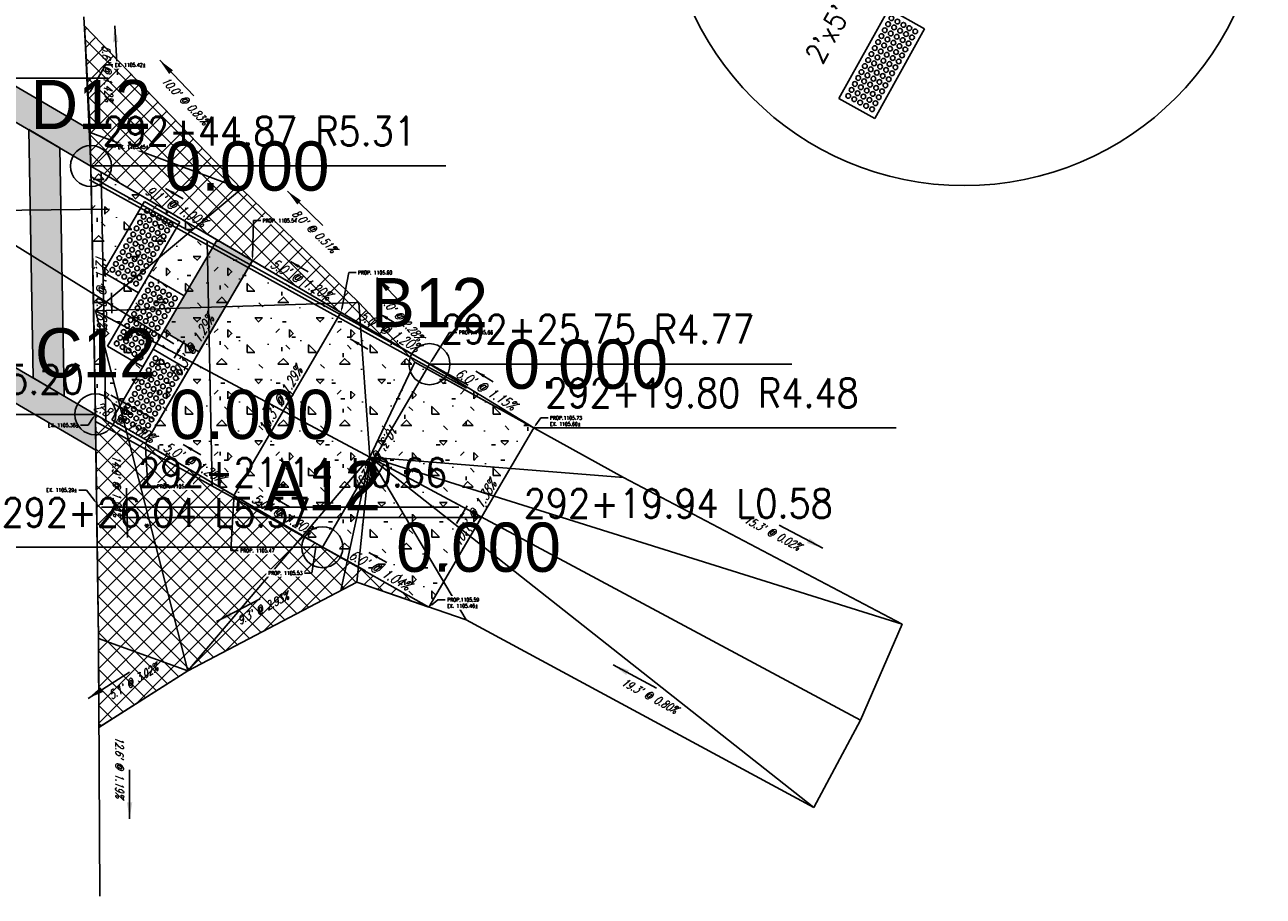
# Model space of a CAD drawing. Extents: x 167754 to 212748, y 396132 to 454338.
# Tile 68 of 150: x 197089 to 197150, y 403209 to 403252. Entities that reach past the tile are written whole.
import ezdxf
from ezdxf import colors
from ezdxf.entities.mleader import LeaderData, LeaderLine
from ezdxf.enums import TextEntityAlignment as Align
from ezdxf.math import Vec2, Vec3

# ---------------------------------------------------------------- set-up
doc = ezdxf.new("R2010")
doc.units = 0
doc.header["$MEASUREMENT"] = 0
doc.layers.get('0').update_dxf_attribs({"linetype": 'CONTINUOUS'})
for name, color, linetype, plot in [('0_3DP_MAT', 181, 'CONTINUOUS', False), ('0_EX. 3DP', 31, 'CONTINUOUS', False), ('0_QUANTITIES_PAVEMENT REMOVED', 130, 'CONTINUOUS', False), ('SC_SCRATCH-1', 7, 'CONTINUOUS', False), ('SC_SCRATCH-5', 5, 'CONTINUOUS', False)]:
    doc.layers.add(name, color=color, linetype=linetype, plot=plot)
for name, color, linetype in [('0_PNTS', 1, 'CONTINUOUS'), ('PM_P_CROSSWALK', 7, 'CONTINUOUS'), ('PM_P_STOP_LINE', 7, 'CONTINUOUS'), ('PNTDESC', 3, 'CONTINUOUS'), ('PNTELEV', 5, 'CONTINUOUS'), ('PNTNO', 7, 'CONTINUOUS'), ('PV_P_CURB', 3, 'CONTINUOUS'), ('PV_P_CURB_RAMP', 3, 'CONTINUOUS'), ('PV_P_CURB_RAMP_DOMES', 7, 'CONTINUOUS'), ('PV_P_CURB_RAMP_HATCH', 3, 'CONTINUOUS'), ('PV_P_GRADE_BREAKS', 3, 'CONTINUOUS'), ('PV_P_SAW_CUT_LINE', 110, 'CONTINUOUS'), ('SC_SCRATCH-6', 6, 'CONTINUOUS')]:
    doc.layers.add(name, color=color, linetype=linetype)
doc.styles.add('PTXT', font='TXT')
doc.styles.add('romans', font='romans.shx', dxfattribs={"width": 0.75, "oblique": 22.5})
doc.styles.get("Standard").update_dxf_attribs({"font": 'romans.shx', "width": 0.9})
doc.dimstyles.new('4P', dxfattribs={"dimscale": 4, "dimtxt": 0.14, "dimasz": 0.14, "dimexe": 0.05, "dimexo": 0.05, "dimgap": 0.05, "dimtad": 1, "dimzin": 0, "dimdsep": 46, "dimtxsty": 'romans', "dimcen": 0, "dimdle": 0.1, "dimclrd": 1, "dimclre": 1, "dimclrt": 7, "dimaunit": 1, "dimadec": 4, "dimazin": 0, "dimtfac": 1, "dimtmove": 0, "dimatfit": 2, "dimfxl": 1, "dimtvp": 1, "dimtolj": 1, "dimtzin": 0, "dimarcsym": 0})

# ---------------------------------------------------------------- blocks, each defined once
blk = doc.blocks.new('DOMES_5FT')
for p, q in [((-0.07, 2.499), (-2.069, 2.443)), ((-2.069, 2.443), (-1.929, -2.555)), ((0.07, -2.499), (-0.07, 2.499)), ((-1.929, -2.555), (0.07, -2.499))]:
    blk.add_line(p, q)
for centre in [(-1.725, 2.12), (-1.716, 1.788), (-1.392, 2.13), (-1.383, 1.797), (-1.059, 2.139), (-1.05, 1.806), (-0.727, 2.148), (-0.717, 1.816), (-0.394, 2.158), (-0.384, 1.825), (-1.706, 1.453), (-1.697, 1.12), (-1.374, 1.462), (-1.364, 1.129), (-1.041, 1.471), (-1.031, 1.138), (-0.708, 1.481), (-0.698, 1.148), (-0.375, 1.49), (-0.366, 1.157), (-1.688, 0.787), (-1.355, 0.796), (-1.022, 0.806), (-0.689, 0.815), (-0.356, 0.824), (-0.347, 0.491), (-1.678, 0.454), (-1.669, 0.121), (-1.346, 0.463), (-1.336, 0.131), (-1.013, 0.473), (-1.003, 0.14), (-0.68, 0.482), (-0.67, 0.149), (-0.338, 0.159), (-1.66, -0.212), (-1.65, -0.547), (-1.327, -0.202), (-1.317, -0.537), (-0.994, -0.193), (-0.985, -0.528), (-0.661, -0.184), (-0.652, -0.518), (-0.328, -0.174), (-0.319, -0.509), (-1.641, -0.881), (-1.632, -1.214), (-1.308, -0.872), (-1.299, -1.205), (-0.975, -0.863), (-0.966, -1.196), (-0.642, -0.853), (-0.633, -1.186), (-0.309, -0.844), (-0.3, -1.177), (-1.622, -1.547), (-1.613, -1.88), (-1.289, -1.538), (-1.28, -1.871), (-0.956, -1.528), (-0.947, -1.861), (-0.624, -1.519), (-0.614, -1.852), (-0.291, -1.51), (-0.281, -1.843), (-1.604, -2.213), (-1.271, -2.204), (-0.938, -2.194), (-0.605, -2.185), (-0.272, -2.175)]:
    blk.add_circle(centre, 0.115)
blk = doc.blocks.new('DOMES_4FT')
for p, q in [((-21.22, 49.29), (-23.96, 1.37)), ((2.74, 47.92), (-21.22, 49.29)), ((0, 0), (2.74, 47.92)), ((-23.96, 1.37), (0, 0))]:
    blk.add_line(p, q)
for centre in [(-17.43, 45.07), (-13.44, 44.85), (-9.45, 44.62), (-5.47, 44.39), (-1.48, 44.16), (-17.89, 37.09), (-17.66, 41.08), (-13.9, 36.87), (-13.67, 40.86), (-9.91, 36.64), (-9.68, 40.63), (-5.92, 36.41), (-5.69, 40.4), (-1.93, 36.18), (-1.7, 40.17), (-18.35, 29.12), (-18.12, 33.11), (-14.36, 28.89), (-14.13, 32.88), (-10.37, 28.66), (-10.14, 32.65), (-6.38, 28.43), (-6.15, 32.42), (-2.39, 28.2), (-2.16, 32.19), (-18.81, 21.09), (-18.58, 25.1), (-14.82, 20.86), (-14.59, 24.87), (-10.83, 20.63), (-10.6, 24.65), (-6.84, 20.4), (-6.61, 24.42), (-2.62, 24.19), (-19.03, 17.1), (-15.04, 16.87), (-11.06, 16.64), (-7.07, 16.41), (-3.08, 16.19), (-2.85, 20.18), (-19.49, 9.12), (-19.26, 13.11), (-15.5, 8.89), (-15.27, 12.88), (-11.51, 8.66), (-11.28, 12.65), (-7.52, 8.44), (-7.29, 12.42), (-3.53, 8.21), (-3.3, 12.2), (-19.72, 5.13), (-15.73, 4.9), (-11.74, 4.67), (-7.75, 4.45), (-3.76, 4.22)]:
    blk.add_circle(centre, 1.37)
blk = doc.blocks.new('SPT4')
at = {"color": 0, "linetype": 'Continuous'}
blk.add_circle((0, 0), 0.5, dxfattribs=at)
blk = doc.blocks.new('SRVPNO1')
at = {"layer": 'PNTDESC', "style": 'PTXT'}
blk.add_attdef('DESC2', text='', height=1, dxfattribs=at).set_placement((0, -1.75), align=Align.CENTER)
at = {"layer": 'PNTELEV', "style": 'PTXT'}
blk.add_attdef('ELEV2', (1.5, -0.5), '', height=1, dxfattribs=at)
at = {"layer": 'PNTNO', "style": 'PTXT'}
blk.add_attdef('PT#', text='', height=1, dxfattribs=at).set_placement((0, 0.75), align=Align.CENTER)

msp = doc.modelspace()

# ---------------------------------------------------------------- hatches: boundary and pattern name
at = {"layer": 'PM_P_CROSSWALK', "transparency": 33554495}
h = msp.add_hatch(color=256, dxfattribs=at)
h.dxf.hatch_style = 1
h.paths.add_polyline_path([(197089.571, 403234.764), (197089.355, 403246.871), (197090.871, 403245.983), (197091.087, 403233.877)])

# ---------------------------------------------------------------- linework, layer by layer
at = {"layer": '0_EX. 3DP'}
for points in [[(197092.82, 403209.493, 1105.016), (197092.753, 403222.057, 1105.165), (197092.552, 403236.916, 1105.454), (197092.354, 403246.74, 1105.449), (197092.043, 403252.372, 1105.369)], [(197118.363, 403229.904, 1105.639), (197108.188, 403235.528, 1105.549), (197105.446, 403238.439, 1105.458), (197099.734, 403243.985, 1105.417), (197092.79, 403251.186, 1105.334)], [(197092.61, 403238.037, 1105.454), (197099.734, 403243.985, 1105.417), (197092.354, 403246.74, 1105.449)], [(197092.61, 403238.037, 1105.454), (197105.446, 403238.439, 1105.458)], [(197092.61, 403238.037, 1105.454), (197105.993, 403230.905, 1105.495), (197129.907, 403218.07, 1105.695)], [(197092.61, 403238.037, 1105.454), (197097.12, 403220.481, 1105.087), (197092.753, 403222.057, 1105.165)], [(197097.12, 403220.481, 1105.087), (197105.993, 403230.905, 1105.495), (197105.446, 403238.439, 1105.458)], [(197105.356, 403224.812, 1105.36), (197105.993, 403230.905, 1105.495), (197108.188, 403235.528, 1105.549)], [(197105.993, 403230.905, 1105.495), (197104.577, 403224.402, 1105.334)], [(197127.632, 403213.817, 1105.687), (197129.907, 403218.07, 1105.695), (197131.943, 403222.751, 1105.636), (197105.993, 403230.905, 1105.495), (197127.632, 403213.817, 1105.687)], [(197105.993, 403230.905, 1105.495), (197118.363, 403229.904, 1105.639)], [(197105.993, 403230.905, 1105.495), (197110.679, 403222.963, 1105.533)], [(197118.363, 403229.904, 1105.639), (197131.943, 403222.751, 1105.636)], [(197127.632, 403213.817, 1105.687), (197110.679, 403222.963, 1105.533), (197105.356, 403224.812, 1105.36), (197097.12, 403220.481, 1105.087), (197092.844, 403217.77, 1104.934)]]:
    msp.add_polyline3d(points, dxfattribs=at)
at = {"layer": 'PM_P_CROSSWALK'}
msp.add_lwpolyline([(197089.571, 403234.764), (197089.355, 403246.871), (197090.871, 403245.983), (197091.087, 403233.877), (197089.571, 403234.764)], dxfattribs=at)
msp.add_lwpolyline([(197089.571, 403234.764), (197089.355, 403246.871), (197090.871, 403245.983), (197091.087, 403233.877), (197089.571, 403234.764)], dxfattribs=at)
at = {"layer": 'SC_SCRATCH-1'}
msp.add_circle((197134.968, 403258.722), 14.582, dxfattribs=at)
at = {"layer": 'SC_SCRATCH-5', "elevation": 1105.454}
msp.add_lwpolyline([(197092.61, 403232.641), (197092.398, 403244.565)], dxfattribs=at)
at = {"layer": 'SC_SCRATCH-5'}
for points in [[(197110.776, 403234.407), (197092.398, 403244.565)], [(197110.694, 403234.258), (197092.316, 403244.416)], [(197084.726, 403242.902), (197093.297, 403243)], [(197098.299, 403229.497), (197098.058, 403241.436)], [(197105.777, 403225.363), (197092.61, 403232.641)]]:
    msp.add_lwpolyline(points, dxfattribs=at)

# ---------------------------------------------------------------- block references
at = {"layer": 'PV_P_CURB_RAMP_DOMES', "xscale": 0.08333333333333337, "yscale": 0.08333333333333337, "zscale": 0.08333333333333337, "rotation": 152.9390138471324}
for p in [(197095.001, 403243.37), (197095.212, 403239.77)]:
    msp.add_blockref('DOMES_4FT', p, dxfattribs=at)
at = {"layer": 'SC_SCRATCH-5', "rotation": 329.3209058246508}
msp.add_blockref('DOMES_5FT', (197131.822, 403249.601), dxfattribs=at)

# ---------------------------------------------------------------- texts
at = {"layer": '0_3DP_MAT', "style": 'romans', "oblique": 22.5, "width": 0.75}
for s, height, rotation, p in [("5.6' @ 1.42%", 0.4, 273.16067, (197092.997, 403249.6)), ("9.1' @ 1.00%", 0.48, 329.66429, (197096.407, 403242.929)), ("10.3' @ 1.29%", 0.48, 59.66429, (197097.516, 403236.105)), ("10.3' @ 1.29%", 0.48, 59.66429, (197101.831, 403233.58)), ("14.9' @ 1.94%", 0.4, 270.775, (197093.452, 403229.497)), ("10.1' @ 1.38%", 0.48, 59.66429, (197111.284, 403228.041)), ("6.0' @ 1.04%", 0.48, 330.66164, (197106.348, 403225.191)), ("12.6' @ 1.19%", 0.4, 270.30554, (197093.586, 403215.779))]:
    msp.add_text(s, height=height, rotation=rotation, dxfattribs=at).set_placement(p, align=Align.CENTER)
at = {"layer": '0_3DP_MAT', "color": 211, "style": 'romans', "oblique": 22.5, "width": 0.75}
for s, rotation, p in [("12.1' @ 0.58%", 271.03149, (197092.656, 403239.045)), ("10.3' @ 1.29%", 239.66429, (197106.126, 403231.066))]:
    msp.add_text(s, height=0.48, rotation=rotation, dxfattribs=at).set_placement(p, align=Align.CENTER)
at = {"layer": '0_EX. 3DP', "style": 'romans', "oblique": 22.5, "width": 0.75}
for s, rotation, p in [("10.0' @ 0.83%", 313.95911, (197096.838, 403248.141)), ("15.3' @ 0.02%", 332.22286, (197125.526, 403227.035)), ("9.3' @ 2.93%", 27.73818, (197100.866, 403223.355)), ("5.1' @ 3.02%", 32.37485, (197094.554, 403219.801)), ("19.3' @ 0.80%", 331.65351, (197119.535, 403219.094))]:
    msp.add_text(s, height=0.4, rotation=rotation, dxfattribs=at).set_placement(p, align=Align.CENTER)
at = {"layer": 'SC_SCRATCH-5', "insert": (197128.325, 403251.544), "char_height": 1, "attachment_point": 5, "rotation": 60.92953}
msp.add_mtext_dynamic_manual_height_columns("2'x5'", width=2.84833, gutter_width=12, heights=[0], dxfattribs=at)
at = {"layer": 'SC_SCRATCH-6', "width": 0.9}
for s, p in [('292+38.86 L5.20', (197092.036, 403234.686)), ('292+19.94 L0.58', (197128.562, 403228.646))]:
    msp.add_text(s, height=1.4, dxfattribs=at).set_placement(p, align=Align.MIDDLE_RIGHT)
msp.add_text('292+19.80 R4.48', height=1.4, dxfattribs=at).set_placement((197114.548, 403234.031), align=Align.MIDDLE_LEFT)

# ---------------------------------------------------------------- leaders
at = {"layer": '0_3DP_MAT'}
for points, override in [([(197093.546, 403251.936), (197093.678, 403249.54)], {"dimscale": 20, "dimtxt": 0.12, "dimasz": 0.04, "dimdec": 2}), ([(197096.018, 403244.004), (197096.881, 403243.499)], {"dimscale": 20, "dimtxt": 0.12, "dimasz": 0.024, "dimdec": 2}), ([(197096.451, 403235.734), (197096.956, 403236.597)], {"dimscale": 20, "dimtxt": 0.12, "dimasz": 0.024, "dimdec": 2}), ([(197111.153, 403235.1), (197112.006, 403234.578)], {"dimscale": 20, "dimtxt": 0.12, "dimasz": 0.024, "dimdec": 2}), ([(197093.35, 403233.918), (197095.451, 403232.757)], {"dimscale": 20, "dimtxt": 0.12, "dimasz": 0.04, "dimdec": 2}), ([(197100.767, 403233.209), (197101.272, 403234.072)], {"dimscale": 20, "dimtxt": 0.12, "dimasz": 0.024, "dimdec": 2}), ([(197093.497, 403233.499), (197094.36, 403232.994)], {"dimscale": 20, "dimtxt": 0.12, "dimasz": 0.024, "dimdec": 2}), ([(197094.163, 403226.988), (197094.13, 403229.388)], {"dimscale": 20, "dimtxt": 0.12, "dimasz": 0.04, "dimdec": 2}), ([(197110.22, 403227.67), (197110.725, 403228.533)], {"dimscale": 20, "dimtxt": 0.12, "dimasz": 0.024, "dimdec": 2}), ([(197105.941, 403226.259), (197106.813, 403225.769)], {"dimscale": 20, "dimtxt": 0.12, "dimasz": 0.024, "dimdec": 2}), ([(197094.276, 403213.264), (197094.263, 403215.664)], {"dimscale": 20, "dimtxt": 0.12, "dimasz": 0.04, "dimdec": 2})]:
    msp.add_leader(points, dimstyle='4P', override=override, dxfattribs=at)
at = {"layer": '0_3DP_MAT', "color": 211}
for points in [[(197093.408, 403237.916), (197093.39, 403238.916)], [(197105.026, 403236.667), (197105.89, 403236.162)], [(197106.18, 403229.711), (197106.685, 403230.574)]]:
    msp.add_leader(points, dimstyle='4P', override={"dimscale": 20, "dimtxt": 0.12, "dimasz": 0.024, "dimdec": 2}, dxfattribs=at)
at = {"layer": '0_EX. 3DP'}
for points in [[(197095.741, 403250.252), (197097.407, 403248.525)], [(197128.069, 403226.46), (197125.946, 403227.578)], [(197098.516, 403222.883), (197100.64, 403224)], [(197092.247, 403219.14), (197094.274, 403220.425)], [(197117.849, 403220.772), (197119.961, 403219.633)]]:
    msp.add_leader(points, dimstyle='4P', override={"dimscale": 20, "dimtxt": 0.12, "dimasz": 0.04, "dimdec": 2}, dxfattribs=at)

# ---------------------------------------------------------------- next in the draw order: leaders
at = {"layer": '0_3DP_MAT'}
ml = msp.add_multileader_mtext('Standard', dxfattribs=at)
ml.set_content('EX. 1105.45±', color=256)
ml.set_leader_properties()
ml.build(insert=Vec2(0, 0))
ml.multileader.update_dxf_attribs({"dogleg_length": 0.36, "arrow_head_size": 0.18})
ctx = ml.context
ctx.base_point, ctx.char_height, ctx.arrow_head_size, ctx.landing_gap_size, ctx.plane_origin = Vec3(197093.607, 403246.028), 0.18, 0.18, 0.09, Vec3(197076.107, 403254.198)
notes = []
notes.append((ctx, [(0, (1, 1, 0), (197093.247, 403246.028), (1, 0), 0.36, [(0, [(197092.387, 403245.096)], 0, [])])]))
ctx.mtext.insert, ctx.mtext.flow_direction = Vec3(197093.697, 403246.118), 5
ctx.mtext.has_bg_fill, ctx.mtext.bg_color, ctx.mtext.bg_scale_factor, ctx.mtext.bg_transparency, ctx.mtext.use_window_bg_color = 1, -1027028792, 1.5, 0, 1
ml = msp.add_multileader_mtext('Standard', dxfattribs=at)
ml.set_content('EX. 1105.38±', color=256)
ml.set_leader_properties()
ml.build(insert=Vec2(0, 0))
ml.multileader.update_dxf_attribs({"dogleg_length": 0.36, "arrow_head_size": 0.18})
ctx = ml.context
ctx.base_point, ctx.char_height, ctx.arrow_head_size, ctx.landing_gap_size, ctx.plane_origin = Vec3(197090.023, 403232.46), 0.18, 0.18, 0.09, Vec3(197076.413, 403242.41)
ctx.text_align_type = 2
notes.append((ctx, [(1, (1, 1, 0), (197092.245, 403232.46), (-1, 0), 0.36, [(0, [(197092.605, 403232.988)], 0, [])])]))
ctx.mtext.insert, ctx.mtext.alignment, ctx.mtext.flow_direction = Vec3(197091.795, 403232.55), 3, 5
ctx.mtext.has_bg_fill, ctx.mtext.bg_color, ctx.mtext.bg_scale_factor, ctx.mtext.bg_transparency, ctx.mtext.use_window_bg_color = 1, -1027028792, 1.5, 0, 1
for ctx, leaders in notes:
    for number, flags, end, landing, length, lines in leaders:
        leader = LeaderData()
        leader.index, (leader.has_last_leader_line, leader.has_dogleg_vector, leader.attachment_direction) = number, flags
        leader.last_leader_point, leader.dogleg_vector, leader.dogleg_length = Vec3(end), Vec3(landing), length
        for number, points, colour, breaks in lines:
            line = LeaderLine()
            line.index, line.vertices, line.color, line.breaks = number, Vec3.list(points), colors.encode_raw_color(colour), breaks
            leader.lines.append(line)
        ctx.leaders.append(leader)

# ---------------------------------------------------------------- next in the draw order: hatches: boundary and pattern name
at = {"layer": 'PM_P_CROSSWALK', "transparency": 33554495}
h = msp.add_hatch(color=256, dxfattribs=at)
h.dxf.hatch_style = 1
h.paths.add_polyline_path([(197075.718, 403242.871), (197092.604, 403232.989), (197092.629, 403231.237), (197075.759, 403241.109)])
h.paths.add_polyline_path([(197075.358, 403256.8), (197075.405, 403255.034), (197092.387, 403245.096), (197092.348, 403246.857)])
at = {"layer": 'PV_P_CURB_RAMP_HATCH', "transparency": 33554495}
h = msp.add_hatch(dxfattribs=at)
h.set_pattern_fill('CONCRE', color=256, scale=3, pattern_type=2)
h.set_pattern_definition([(0, (0, 0), (3, 3), [0.375, -2.625]), (90, (0, 0), (-3, 3), [0.375, -2.625]), (135, (0.375, 0), (-2.999999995, 2e-16), [0.5303301, -3.7123107]), (0, (0.375, 1.6875), (3, 3), [0.375, -2.625]), (45, (0.5625, 1.5), (0, 2.999999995), [0.2651649, -3.9774756]), (135, (0.5625, 1.5), (-2.999999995, 2e-16), [0.2651649, -3.9774756]), (0, (1.5, 2.4375), (3, 3), [0.5303301, -2.4696699]), (45, (1.5, 2.4375), (0, 2.999999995), [0.375, -3.8676408]), (135, (2.0303, 2.4375), (-2.999999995, 2e-16), [0.375, -3.8676408]), (90, (2.0625, 0.75), (-3, 3), [0.375, -2.625]), (45, (2.0625, 0.75), (0, 2.999999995), [0.2651649, -3.9774756]), (135, (2.25, 0.9375), (-2.999999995, 2e-16), [0.2651649, -3.9774756]), (0, (0.375, 0.75), (3, 3), [0.1875, -2.5125]), (0, (2.625, 1.5), (3, 3), [0.1875, -2.5125]), (90, (1.6875, 1.875), (-3, 3), [0.1875, -2.5125]), (135, (2.0625, 0.1875), (-2.999999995, 2e-16), [0.2651649, -3.9774756]), (135, (0.75, 2.25), (-2.999999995, 2e-16), [0.2651649, -3.9774756]), (45, (1.4062, 0.9844), (0, 2.999999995), [0.2651649, -3.9774756]), (90, (1.0312, 0.375), (-3, 3), [0.046875, -2.953125]), (90, (1.172, 1.6406), (-3, 3), [0.046875, -2.953125]), (90, (2.578, 2.1562), (-3, 3), [0.046875, -2.953125]), (90, (2.625, 0.5625), (-3, 3), [0.046875, -2.953125])])
h.paths.add_polyline_path([(197092.605, 403232.988), (197092.387, 403245.096), (197104.581, 403237.961), (197108.573, 403235.624), (197113.978, 403232.328), (197108.866, 403223.593), (197103.674, 403226.511), (197099.253, 403229.098)])
at = {"layer": 'PV_P_SAW_CUT_LINE', "transparency": 33554495}
h = msp.add_hatch(dxfattribs=at)
h.set_pattern_fill('ANSI37', color=256, scale=5)
h.paths.add_polyline_path([(197092.067, 403251.936), (197099.734, 403243.985), (197105.446, 403238.439), (197107.513, 403236.245), (197104.283, 403238.135), (197092.387, 403245.096)])
h = msp.add_hatch(dxfattribs=at)
h.set_pattern_fill('ANSI37', color=256, scale=5)
h.paths.add_polyline_path([(197092.776, 403217.727), (197092.753, 403222.057), (197092.605, 403232.988), (197099.061, 403229.21), (197103.674, 403226.511), (197108.866, 403223.593), (197105.356, 403224.812), (197097.12, 403220.481)])

# ---------------------------------------------------------------- next in the draw order: linework, layer by layer
at = {"layer": '0_3DP_MAT'}
msp.add_lwpolyline([(197096.428, 403236.434), (197070.979, 403252.219)], dxfattribs=at)
at = {"layer": '0_3DP_MAT', "color": 211}
msp.add_polyline3d([(197092.605, 403232.988, 1105.38), (197092.387, 403245.096, 1105.45)], dxfattribs=at)
at = {"layer": '0_PNTS'}
for p in [(197092.387, 403245.096), (197092.605, 403232.988)]:
    msp.add_point(p, dxfattribs=at)
at = {"layer": 'PM_P_CROSSWALK'}
for points in [[(197075.358, 403256.8), (197075.405, 403255.034), (197092.387, 403245.096), (197092.348, 403246.857)], [(197075.718, 403242.871), (197092.604, 403232.989), (197092.629, 403231.237), (197075.759, 403241.109)]]:
    msp.add_lwpolyline(points, close=True, dxfattribs=at)
at = {"layer": 'PV_P_CURB'}
msp.add_lwpolyline([(197093.109, 403232.694), (197092.894, 403244.8)], dxfattribs=at)
at = {"layer": 'PV_P_SAW_CUT_LINE'}
for points in [[(197092.067, 403251.936), (197099.734, 403243.985), (197105.446, 403238.439), (197107.513, 403236.245), (197104.283, 403238.135), (197092.387, 403245.096), (197092.067, 403251.936)], [(197092.776, 403217.727), (197092.753, 403222.057), (197092.605, 403232.988), (197099.061, 403229.21), (197103.674, 403226.511), (197108.866, 403223.593), (197105.356, 403224.812), (197097.12, 403220.481), (197092.776, 403217.727)]]:
    msp.add_lwpolyline(points, dxfattribs=at)

# ---------------------------------------------------------------- next in the draw order: block references
at = {"layer": '0_PNTS', "xscale": 2, "yscale": 2, "zscale": 2}
for p in [(197092.387, 403245.096), (197092.605, 403232.988)]:
    msp.add_blockref('SPT4', p, dxfattribs=at)

# ---------------------------------------------------------------- next in the draw order: texts
at = {"layer": 'SC_SCRATCH-6', "width": 0.9}
msp.add_text('292+44.87 R5.31', height=1.4, dxfattribs=at).set_placement((197092.957, 403246.799), align=Align.MIDDLE_LEFT)

# ---------------------------------------------------------------- next in the draw order: leaders
at = {"layer": 'SC_SCRATCH-6', "has_arrowhead": 0}
for points in [[(197092.387, 403245.096), (197092.397, 403245.099), (197109.697, 403245.099)], [(197092.605, 403232.988), (197092.596, 403232.986), (197075.176, 403232.986)]]:
    msp.add_leader(points, dimstyle='4P', override={"dimscale": 20, "dimasz": 0.1}, dxfattribs=at)

# ---------------------------------------------------------------- next in the draw order: leaders
at = {"layer": '0_3DP_MAT'}
ml = msp.add_multileader_mtext('Standard', dxfattribs=at)
ml.set_content('EX. 1105.42±', color=256)
ml.set_leader_properties()
ml.build(insert=Vec2(0, 0))
ml.multileader.update_dxf_attribs({"dogleg_length": 0.36, "arrow_head_size": 0.18})
ctx = ml.context
ctx.base_point, ctx.char_height, ctx.arrow_head_size, ctx.landing_gap_size, ctx.plane_origin = Vec3(197093.462, 403250.025), 0.18, 0.18, 0.09, Vec3(197075.962, 403258.195)
notes = []
notes.append((ctx, [(0, (1, 1, 0), (197093.102, 403250.025), (1, 0), 0.36, [(0, [(197092.253, 403248.562)], 0, [])])]))
ctx.mtext.insert, ctx.mtext.flow_direction = Vec3(197093.552, 403250.115), 5
ctx.mtext.has_bg_fill, ctx.mtext.bg_color, ctx.mtext.bg_scale_factor, ctx.mtext.bg_transparency, ctx.mtext.use_window_bg_color = 1, -1027028792, 1.5, 0, 1
ml = msp.add_multileader_mtext('Standard', dxfattribs=at)
ml.set_content('PROP. 1105.54', color=256)
ml.set_leader_properties()
ml.build(insert=Vec2(0, 0))
ml.multileader.update_dxf_attribs({"dogleg_length": 0.36, "arrow_head_size": 0.18})
ctx = ml.context
ctx.base_point, ctx.char_height, ctx.arrow_head_size, ctx.landing_gap_size, ctx.plane_origin = Vec3(197100.667, 403242.436), 0.18, 0.18, 0.09, Vec3(197083.107, 403250.673)
notes.append((ctx, [(0, (1, 1, 0), (197100.307, 403242.436), (1, 0), 0.36, [(0, [(197100.265, 403240.486)], 0, [])])]))
ctx.mtext.insert, ctx.mtext.flow_direction = Vec3(197100.757, 403242.526), 5
ctx.mtext.has_bg_fill, ctx.mtext.bg_color, ctx.mtext.bg_scale_factor, ctx.mtext.bg_transparency, ctx.mtext.use_window_bg_color = 1, -1027028792, 1.5, 0, 1
ml = msp.add_multileader_mtext('Standard', dxfattribs=at)
ml.set_content('PROP. 1105.60', color=256)
ml.set_leader_properties()
ml.build(insert=Vec2(0, 0))
ml.multileader.update_dxf_attribs({"dogleg_length": 0.36, "arrow_head_size": 0.18})
ctx = ml.context
ctx.base_point, ctx.char_height, ctx.arrow_head_size, ctx.landing_gap_size, ctx.plane_origin = Vec3(197105.318, 403239.899, 0.222), 0.18, 0.18, 0.09, Vec3(197087.398, 403248.136, 0.222)
notes.append((ctx, [(0, (1, 1, 0), (197104.958, 403239.899, 0.222), (1, 0), 0.36, [(0, [(197104.581, 403237.961, 0.222)], 0, [])])]))
ctx.mtext.insert, ctx.mtext.flow_direction = Vec3(197105.408, 403239.989, 0.222), 5
ctx.mtext.has_bg_fill, ctx.mtext.bg_color, ctx.mtext.bg_scale_factor, ctx.mtext.bg_transparency, ctx.mtext.use_window_bg_color = 1, -1027028792, 1.5, 0, 1
ml = msp.add_multileader_mtext('Standard', dxfattribs=at)
ml.set_content('PROP. 1105.66', color=256)
ml.set_leader_properties()
ml.build(insert=Vec2(0, 0))
ml.multileader.update_dxf_attribs({"dogleg_length": 0.36, "arrow_head_size": 0.18})
ctx = ml.context
ctx.base_point, ctx.char_height, ctx.arrow_head_size, ctx.landing_gap_size, ctx.plane_origin = Vec3(197110.234, 403236.983), 0.18, 0.18, 0.09, Vec3(197092.674, 403245.22)
notes.append((ctx, [(0, (1, 1, 0), (197109.874, 403236.983), (1, 0), 0.36, [(0, [(197108.896, 403235.436)], 0, [])])]))
ctx.mtext.insert, ctx.mtext.flow_direction = Vec3(197110.324, 403237.073), 5
ctx.mtext.has_bg_fill, ctx.mtext.bg_color, ctx.mtext.bg_scale_factor, ctx.mtext.bg_transparency, ctx.mtext.use_window_bg_color = 1, -1027028792, 1.5, 0, 1
ml = msp.add_multileader_mtext('Standard', dxfattribs=at)
ml.set_content('PROP.1105.73\\PEX. 1105.60±', color=256)
ml.set_leader_properties()
ml.build(insert=Vec2(0, 0))
ml.multileader.update_dxf_attribs({"dogleg_length": 0.36, "arrow_head_size": 0.18})
ctx = ml.context
ctx.base_point, ctx.char_height, ctx.arrow_head_size, ctx.landing_gap_size, ctx.plane_origin = Vec3(197114.678, 403232.817, -1105.73), 0.18, 0.18, 0.09, Vec3(197111.029, 403239.907, -1105.73)
notes.append((ctx, [(0, (1, 1, 0), (197114.318, 403232.817, -1105.73), (1, 0), 0.36, [(0, [(197113.978, 403232.328, -1105.73)], 0, [])])]))
ctx.mtext.insert, ctx.mtext.width, ctx.mtext.flow_direction = Vec3(197114.768, 403232.907, -1105.73), 1.68171, 5
ctx.mtext.has_bg_fill, ctx.mtext.bg_color, ctx.mtext.bg_scale_factor, ctx.mtext.bg_transparency, ctx.mtext.use_window_bg_color = 1, -1027028792, 1.5, 0, 1
ml = msp.add_multileader_mtext('Standard', dxfattribs=at)
ml.set_content('PROP. 1105.41', color=256)
ml.set_leader_properties()
ml.build(insert=Vec2(0, 0))
ml.multileader.update_dxf_attribs({"dogleg_length": 0.36, "arrow_head_size": 0.18})
ctx = ml.context
ctx.base_point, ctx.char_height, ctx.arrow_head_size, ctx.landing_gap_size, ctx.plane_origin = Vec3(197095.517, 403229.475, 0.037), 0.18, 0.18, 0.09, Vec3(197079.914, 403240.475, 0.037)
notes.append((ctx, [(0, (1, 1, 0), (197095.157, 403229.475, 0.037), (1, 0), 0.36, [(0, [(197095.043, 403231.562, 0.037)], 0, [])])]))
ctx.mtext.insert, ctx.mtext.flow_direction = Vec3(197095.607, 403229.565, 0.037), 5
ctx.mtext.has_bg_fill, ctx.mtext.bg_color, ctx.mtext.bg_scale_factor, ctx.mtext.bg_transparency, ctx.mtext.use_window_bg_color = 1, -1027028792, 1.5, 0, 1
ml = msp.add_multileader_mtext('Standard', dxfattribs=at)
ml.set_content('EX. 1105.29±', color=256)
ml.set_leader_properties()
ml.build(insert=Vec2(0, 0))
ml.multileader.update_dxf_attribs({"dogleg_length": 0.36, "arrow_head_size": 0.18})
ctx = ml.context
ctx.base_point, ctx.char_height, ctx.arrow_head_size, ctx.landing_gap_size, ctx.plane_origin = Vec3(197089.944, 403229.294), 0.18, 0.18, 0.09, Vec3(197076.467, 403238.411)
ctx.text_align_type = 2
notes.append((ctx, [(1, (1, 1, 0), (197092.165, 403229.294), (-1, 0), 0.36, [(0, [(197092.664, 403228.641)], 0, [])])]))
ctx.mtext.insert, ctx.mtext.alignment, ctx.mtext.flow_direction = Vec3(197091.715, 403229.384), 3, 5
ctx.mtext.has_bg_fill, ctx.mtext.bg_color, ctx.mtext.bg_scale_factor, ctx.mtext.bg_transparency, ctx.mtext.use_window_bg_color = 1, -1027028792, 1.5, 0, 1
ml = msp.add_multileader_mtext('Standard', dxfattribs=at)
ml.set_content('PROP. 1105.47', color=256)
ml.set_leader_properties()
ml.build(insert=Vec2(0, 0))
ml.multileader.update_dxf_attribs({"dogleg_length": 0.36, "arrow_head_size": 0.18})
ctx = ml.context
ctx.base_point, ctx.char_height, ctx.arrow_head_size, ctx.landing_gap_size, ctx.plane_origin = Vec3(197099.572, 403226.351, 0.06), 0.18, 0.18, 0.09, Vec3(197082.102, 403239.266, 0.06)
notes.append((ctx, [(0, (1, 1, 0), (197099.212, 403226.351, 0.06), (1, 0), 0.36, [(0, [(197099.358, 403229.037, 0.06)], 0, [])])]))
ctx.mtext.insert, ctx.mtext.width, ctx.mtext.flow_direction = Vec3(197099.662, 403226.441, 0.06), 1.84371, 5
ctx.mtext.has_bg_fill, ctx.mtext.bg_color, ctx.mtext.bg_scale_factor, ctx.mtext.bg_transparency, ctx.mtext.use_window_bg_color = 1, -1027028792, 1.5, 0, 1
ml = msp.add_multileader_mtext('Standard', dxfattribs=at)
ml.set_content('PROP.1105.59\\PEX. 1105.46±', color=256)
ml.set_leader_properties()
ml.build(insert=Vec2(0, 0))
ml.multileader.update_dxf_attribs({"dogleg_length": 0.36, "arrow_head_size": 0.18})
ctx = ml.context
ctx.base_point, ctx.char_height, ctx.arrow_head_size, ctx.landing_gap_size, ctx.plane_origin = Vec3(197109.667, 403223.949), 0.18, 0.18, 0.09, Vec3(197105.953, 403231.237)
notes.append((ctx, [(0, (1, 1, 0), (197109.307, 403223.949), (1, 0), 0.36, [(0, [(197108.866, 403223.593)], 0, [])])]))
ctx.mtext.insert, ctx.mtext.width, ctx.mtext.flow_direction = Vec3(197109.757, 403224.039), 1.68171, 5
ctx.mtext.has_bg_fill, ctx.mtext.bg_color, ctx.mtext.bg_scale_factor, ctx.mtext.bg_transparency, ctx.mtext.use_window_bg_color = 1, -1027028792, 1.5, 0, 1
for ctx, leaders in notes:
    for number, flags, end, landing, length, lines in leaders:
        leader = LeaderData()
        leader.index, (leader.has_last_leader_line, leader.has_dogleg_vector, leader.attachment_direction) = number, flags
        leader.last_leader_point, leader.dogleg_vector, leader.dogleg_length = Vec3(end), Vec3(landing), length
        for number, points, colour, breaks in lines:
            line = LeaderLine()
            line.index, line.vertices, line.color, line.breaks = number, Vec3.list(points), colors.encode_raw_color(colour), breaks
            leader.lines.append(line)
        ctx.leaders.append(leader)

# ---------------------------------------------------------------- next in the draw order: hatches: boundary and pattern name
at = {"layer": 'PM_P_STOP_LINE', "transparency": 33554495}
h = msp.add_hatch(color=256, dxfattribs=at)
h.dxf.hatch_style = 1
h.paths.add_polyline_path([(197098.539, 403241.496), (197100.272, 403240.482), (197097.657, 403236.03), (197095.931, 403237.04)])

# ---------------------------------------------------------------- next in the draw order: linework, layer by layer
at = {"layer": '0_3DP_MAT'}
for points in [[(197095.043, 403231.562), (197100.265, 403240.486)], [(197099.358, 403229.037), (197104.581, 403237.961)]]:
    msp.add_lwpolyline(points, dxfattribs=at)
at = {"layer": '0_3DP_MAT', "color": 211}
msp.add_lwpolyline([(197108.866, 403223.593), (197113.978, 403232.328)], dxfattribs=at)
for points in [[(197092.387, 403245.096, 1105.45), (197100.265, 403240.486, 1105.541)], [(197092.605, 403232.988, 1105.38), (197095.043, 403231.562, 1105.408)]]:
    msp.add_polyline3d(points, dxfattribs=at)
at = {"layer": '0_3DP_MAT'}
for points in [[(197095.043, 403231.562, 1105.408), (197100.265, 403240.486, 1105.541)], [(197100.265, 403240.486, 1105.541), (197104.581, 403237.961, 1105.601)], [(197099.358, 403229.037, 1105.468), (197104.581, 403237.961, 1105.601)], [(197104.581, 403237.961, 1105.601), (197108.896, 403235.436, 1105.661)], [(197108.896, 403235.436, 1105.661), (197113.978, 403232.328, 1105.73)], [(197108.866, 403223.593, 1105.59), (197113.978, 403232.328, 1105.73)], [(197095.043, 403231.562, 1105.408), (197099.358, 403229.037, 1105.468)]]:
    msp.add_polyline3d(points, dxfattribs=at)
at = {"layer": '0_PNTS'}
msp.add_point((197108.896, 403235.436), dxfattribs=at)
at = {"layer": 'PM_P_STOP_LINE'}
msp.add_lwpolyline([(197098.539, 403241.496), (197100.272, 403240.482), (197097.657, 403236.03), (197095.931, 403237.04)], close=True, dxfattribs=at)
at = {"layer": 'PV_P_GRADE_BREAKS', "elevation": 1105.456}
msp.add_lwpolyline([(197099.358, 403229.037), (197104.581, 403237.961)], dxfattribs=at)

# ---------------------------------------------------------------- next in the draw order: block references
at = {"layer": '0_PNTS', "xscale": 2.4, "yscale": 2.4, "zscale": 2.4}
for p, values in [((197092.387, 403245.096), {'PT#': 'D12', 'ELEV2': '0.000'}), ((197108.896, 403235.436), {'PT#': 'B12', 'ELEV2': '0.000'}), ((197092.605, 403232.988), {'PT#': 'C12', 'ELEV2': '0.000'})]:
    msp.add_blockref('SRVPNO1', p, dxfattribs=at).add_auto_attribs(values)
at = {"layer": '0_PNTS', "xscale": 2, "yscale": 2, "zscale": 2}
msp.add_blockref('SPT4', (197108.896, 403235.436), dxfattribs=at)
at = {"layer": 'PV_P_CURB_RAMP_DOMES', "xscale": 0.08333333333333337, "yscale": 0.08333333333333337, "zscale": 0.08333333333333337, "rotation": 152.9390138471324}
msp.add_blockref('DOMES_4FT', (197095.423, 403236.171), dxfattribs=at)

# ---------------------------------------------------------------- next in the draw order: texts
at = {"layer": '0_3DP_MAT', "style": 'romans', "oblique": 22.5, "width": 0.75}
for s, rotation, p in [("5.0' @ 1.20%", 329.66429, (197102.504, 403239.362)), ("5.0' @ 1.20%", 329.66429, (197106.819, 403236.836)), ("6.0' @ 1.15%", 328.55319, (197111.52, 403234.018)), ("2.8' @ 1.00%", 329.66429, (197093.905, 403232.413)), ("5.0' @ 1.20%", 329.66429, (197097.281, 403230.437)), ("5.0' @ 1.20%", 329.66429, (197101.597, 403227.912))]:
    msp.add_text(s, height=0.48, rotation=rotation, dxfattribs=at).set_placement(p, align=Align.CENTER)
at = {"layer": '0_EX. 3DP', "style": 'romans', "oblique": 22.5, "width": 0.75}
for s, rotation, p in [("8.0' @ 0.51%", 315.84477, (197103.147, 403241.786)), ("4.0' @ 2.28%", 313.28762, (197107.399, 403237.532))]:
    msp.add_text(s, height=0.4, rotation=rotation, dxfattribs=at).set_placement(p, align=Align.CENTER)
at = {"layer": 'SC_SCRATCH-6', "width": 0.9}
msp.add_text('292+25.75 R4.77', height=1.4, dxfattribs=at).set_placement((197109.466, 403237.138), align=Align.MIDDLE_LEFT)
for s, p in [('292+21.14 L0.66', (197109.757, 403230.157)), ('292+26.04 L5.57', (197103.104, 403228.208))]:
    msp.add_text(s, height=1.4, dxfattribs=at).set_placement(p, align=Align.MIDDLE_RIGHT)

# ---------------------------------------------------------------- next in the draw order: leaders
at = {"layer": '0_3DP_MAT'}
for points in [[(197102.111, 403240.439), (197102.974, 403239.934)], [(197106.427, 403237.913), (197107.29, 403237.408)], [(197096.889, 403231.514), (197097.752, 403231.009)], [(197101.204, 403228.989), (197102.067, 403228.484)]]:
    msp.add_leader(points, dimstyle='4P', override={"dimscale": 20, "dimtxt": 0.12, "dimasz": 0.024, "dimdec": 2}, dxfattribs=at)
ml = msp.add_multileader_mtext('Standard', dxfattribs=at)
ml.set_content('PROP. 1105.53', color=256)
ml.set_leader_properties()
ml.build(insert=Vec2(0, 0))
ml.multileader.update_dxf_attribs({"dogleg_length": 0.36, "arrow_head_size": 0.18})
ctx = ml.context
ctx.base_point, ctx.char_height, ctx.arrow_head_size, ctx.landing_gap_size, ctx.plane_origin = Vec3(197100.772, 403225.251, 0.084), 0.18, 0.18, 0.09, Vec3(197087.378, 403236.35, 0.084)
ctx.text_align_type = 2
notes = []
notes.append((ctx, [(1, (1, 1, 0), (197103.156, 403225.251, 0.084), (-1, 0), 0.36, [(0, [(197103.376, 403226.685, 0.084)], 0, [])])]))
ctx.mtext.insert, ctx.mtext.alignment, ctx.mtext.flow_direction = Vec3(197102.706, 403225.341, 0.084), 3, 5
ctx.mtext.has_bg_fill, ctx.mtext.bg_color, ctx.mtext.bg_scale_factor, ctx.mtext.bg_transparency, ctx.mtext.use_window_bg_color = 1, -1027028792, 1.5, 0, 1
at = {"layer": '0_EX. 3DP'}
for points in [[(197101.967, 403243.875), (197103.689, 403242.203)], [(197106.322, 403239.662), (197107.967, 403237.915)]]:
    msp.add_leader(points, dimstyle='4P', override={"dimscale": 20, "dimtxt": 0.12, "dimasz": 0.04, "dimdec": 2}, dxfattribs=at)
at = {"layer": 'SC_SCRATCH-6', "has_arrowhead": 0}
for points in [[(197075.551, 403249.383), (197075.56, 403249.386), (197093.22, 403249.386)], [(197108.896, 403235.436), (197108.906, 403235.438), (197126.566, 403235.438)], [(197113.978, 403232.328), (197113.988, 403232.331), (197131.648, 403232.331)], [(197110.326, 403228.46), (197110.317, 403228.457), (197092.897, 403228.457)], [(197111.422, 403227.96), (197111.412, 403227.957), (197093.992, 403227.957)]]:
    msp.add_leader(points, dimstyle='4P', override={"dimscale": 20, "dimasz": 0.1}, dxfattribs=at)
for ctx, leaders in notes:
    for number, flags, end, landing, length, lines in leaders:
        leader = LeaderData()
        leader.index, (leader.has_last_leader_line, leader.has_dogleg_vector, leader.attachment_direction) = number, flags
        leader.last_leader_point, leader.dogleg_vector, leader.dogleg_length = Vec3(end), Vec3(landing), length
        for number, points, colour, breaks in lines:
            line = LeaderLine()
            line.index, line.vertices, line.color, line.breaks = number, Vec3.list(points), colors.encode_raw_color(colour), breaks
            leader.lines.append(line)
        ctx.leaders.append(leader)

# ---------------------------------------------------------------- next in the draw order: linework, layer by layer
at = {"layer": '0_3DP_MAT'}
msp.add_lwpolyline([(197103.674, 403226.511), (197108.896, 403235.436)], dxfattribs=at)
for points in [[(197099.358, 403229.037, 1105.468), (197103.674, 403226.511, 1105.528)], [(197103.674, 403226.511, 1105.528), (197108.866, 403223.593, 1105.59)]]:
    msp.add_polyline3d(points, dxfattribs=at)
at = {"layer": '0_PNTS'}
msp.add_point((197103.674, 403226.511), dxfattribs=at)
at = {"layer": '0_QUANTITIES_PAVEMENT REMOVED', "elevation": 1104.934}
msp.add_lwpolyline([(197092.776, 403217.727), (197097.12, 403220.481), (197105.356, 403224.812), (197108.866, 403223.593), (197113.978, 403232.328), (197108.188, 403235.528), (197105.446, 403238.439), (197099.734, 403243.985), (197092.067, 403251.936), (197092.253, 403248.562), (197092.354, 403246.74), (197092.61, 403232.624), (197092.664, 403228.641), (197092.753, 403222.057), (197092.776, 403217.727)], dxfattribs=at)
at = {"layer": 'PV_P_CURB_RAMP'}
msp.add_lwpolyline([(197092.605, 403232.988), (197092.387, 403245.096), (197108.896, 403235.436), (197113.978, 403232.328), (197108.866, 403223.593), (197103.674, 403226.511)], close=True, dxfattribs=at)
at = {"layer": 'PV_P_GRADE_BREAKS'}
msp.add_lwpolyline([(197103.674, 403226.511), (197108.896, 403235.436)], dxfattribs=at)

# ---------------------------------------------------------------- next in the draw order: block references
at = {"layer": '0_PNTS', "xscale": 2.4, "yscale": 2.4, "zscale": 2.4}
msp.add_blockref('SRVPNO1', (197103.674, 403226.511), dxfattribs=at).add_auto_attribs({'PT#': 'A12', 'ELEV2': '0.000'})
at = {"layer": '0_PNTS', "xscale": 2, "yscale": 2, "zscale": 2}
msp.add_blockref('SPT4', (197103.674, 403226.511), dxfattribs=at)

# ---------------------------------------------------------------- next in the draw order: leaders
at = {"layer": 'SC_SCRATCH-6', "has_arrowhead": 0}
msp.add_leader([(197103.674, 403226.511), (197103.664, 403226.508), (197086.244, 403226.508)], dimstyle='4P', override={"dimscale": 20, "dimasz": 0.1}, dxfattribs=at)

doc.saveas('drawing.dxf')
